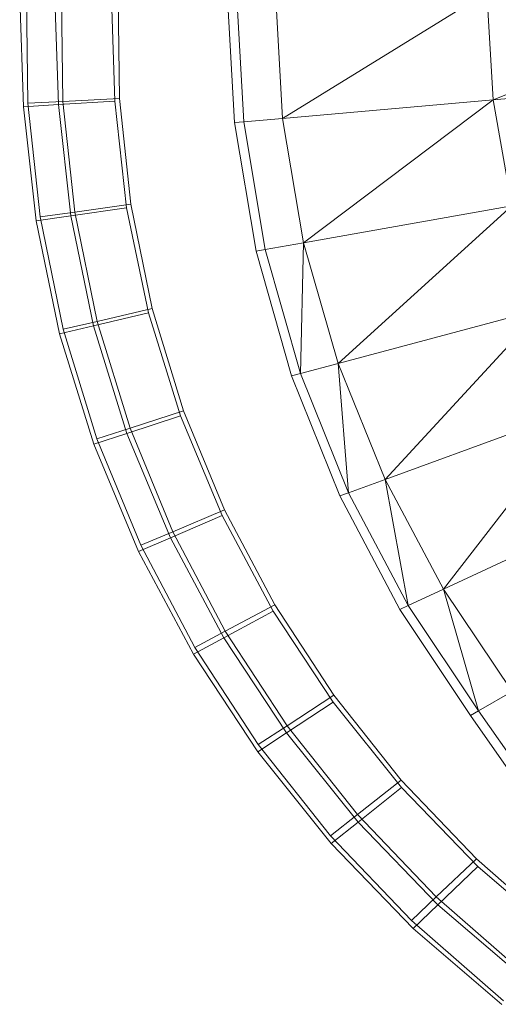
# Model space of a CAD drawing. Header units: metres. Extents: x 397.7 to 427.5, y 12.7 to 28.4.
# Tile 70 of 76: x 406.6873 to 406.7482, y 27.0948 to 27.2199. Entities that reach past the tile are written whole.
import ezdxf

# ---------------------------------------------------------------- set-up
doc = ezdxf.new("R2010")
doc.units = ezdxf.units.M
doc.layers.add('A-DETL-____-MBND', color=7, linetype='Continuous', lineweight=18)

# ---------------------------------------------------------------- blocks, each defined once
blk = doc.blocks.new('Family - Inodor P3-156660-06_TEL_P3')
at = {"layer": 'A-DETL-____-MBND', "color": 253, "true_color": 0xaaaaaa}
for p, q in [((0, 0.19975), (0.00049, 0.18536)), ((0, 0.19975), (0.00049, 0.18536)), ((0.00105, 0.18582), (0.00088, 0.19999)), ((0.00105, 0.18582), (0.00088, 0.19999)), ((0.00445, 0.19976), (0.00493, 0.18565)), ((0.00445, 0.19976), (0.00493, 0.18565)), ((0.0055, 0.18606), (0.00533, 0.19999)), ((0.0055, 0.18606), (0.00533, 0.19999)), ((0.01165, 0.19976), (0.01211, 0.18611)), ((0.01165, 0.19976), (0.01211, 0.18611)), ((0.01253, 0.19999), (0.01269, 0.18645)), ((0.01269, 0.18645), (0.01253, 0.19999)), ((0.01253, 0.19999), (0.01269, 0.18645)), ((0.01253, 0.19999), (0.01269, 0.18645)), ((0.02732, 0.18336), (0.0264, 0.19991)), ((0.0285, 0.18347), (0.02758, 0.19991)), ((0.03343, 0.1839), (0.03253, 0.19991)), ((0.05941, 0.19991), (0.03343, 0.1839)), ((0.06022, 0.18624), (0.05941, 0.19991)), ((0.09445, 0.19991), (0.06022, 0.18624)), ((0.09514, 0.1893), (0.06022, 0.18624)), ((0.0055, 0.18606), (0.01269, 0.18645)), ((0.01269, 0.18645), (0.0055, 0.18606)), ((0.01269, 0.18645), (0.01414, 0.173)), ((0.01414, 0.173), (0.01269, 0.18645)), ((0.01269, 0.18645), (0.01414, 0.173)), ((0.01269, 0.18645), (0.01414, 0.173)), ((0.00049, 0.18536), (0.00493, 0.18565)), ((0.00493, 0.18565), (0.00049, 0.18536)), ((0.00049, 0.18536), (0.00209, 0.1709)), ((0.00049, 0.18536), (0.00209, 0.1709)), ((0.00105, 0.18582), (0.0055, 0.18606)), ((0.0055, 0.18606), (0.00105, 0.18582)), ((0.00262, 0.17137), (0.00105, 0.18582)), ((0.00262, 0.17137), (0.00105, 0.18582)), ((0.00493, 0.18565), (0.01211, 0.18611)), ((0.01211, 0.18611), (0.00493, 0.18565)), ((0.00493, 0.18565), (0.00649, 0.17153)), ((0.00493, 0.18565), (0.00649, 0.17153)), ((0.00702, 0.17199), (0.0055, 0.18606)), ((0.00702, 0.17199), (0.0055, 0.18606)), ((0.01211, 0.18611), (0.01361, 0.17255)), ((0.01211, 0.18611), (0.01361, 0.17255)), ((0.06022, 0.18624), (0.03343, 0.1839)), ((0.06022, 0.18624), (0.03611, 0.1681)), ((0.06262, 0.17278), (0.06022, 0.18624)), ((0.0285, 0.18347), (0.02732, 0.18336)), ((0.03007, 0.16704), (0.02732, 0.18336)), ((0.03343, 0.1839), (0.0285, 0.18347)), ((0.03124, 0.16724), (0.0285, 0.18347)), ((0.03611, 0.1681), (0.03343, 0.1839)), ((0.00702, 0.17199), (0.01414, 0.173)), ((0.01414, 0.173), (0.00702, 0.17199)), ((0.01414, 0.173), (0.01687, 0.15973)), ((0.01687, 0.15973), (0.01414, 0.173)), ((0.01414, 0.173), (0.01687, 0.15973)), ((0.01414, 0.173), (0.01687, 0.15973)), ((0.06262, 0.17278), (0.03611, 0.1681)), ((0.06262, 0.17278), (0.0405, 0.15275)), ((0.00209, 0.1709), (0.00649, 0.17153)), ((0.00649, 0.17153), (0.00209, 0.1709)), ((0.00262, 0.17137), (0.00702, 0.17199)), ((0.00702, 0.17199), (0.00262, 0.17137)), ((0.00649, 0.17153), (0.01361, 0.17255)), ((0.01361, 0.17255), (0.00649, 0.17153)), ((0.00649, 0.17153), (0.0094, 0.15754)), ((0.00649, 0.17153), (0.0094, 0.15754)), ((0.00987, 0.15811), (0.00702, 0.17199)), ((0.00987, 0.15811), (0.00702, 0.17199)), ((0.01361, 0.17255), (0.0164, 0.15918)), ((0.01361, 0.17255), (0.0164, 0.15918)), ((0.00209, 0.1709), (0.00508, 0.15653)), ((0.00209, 0.1709), (0.00508, 0.15653)), ((0.00555, 0.15711), (0.00262, 0.17137)), ((0.00555, 0.15711), (0.00262, 0.17137)), ((0.03611, 0.1681), (0.03124, 0.16724)), ((0.03611, 0.1681), (0.03573, 0.15147)), ((0.0405, 0.15275), (0.03611, 0.1681)), ((0.03124, 0.16724), (0.03007, 0.16704)), ((0.03458, 0.15117), (0.03007, 0.16704)), ((0.03573, 0.15147), (0.03124, 0.16724)), ((0.0094, 0.15754), (0.0164, 0.15918)), ((0.0164, 0.15918), (0.0094, 0.15754)), ((0.00987, 0.15811), (0.01687, 0.15973)), ((0.01687, 0.15973), (0.00987, 0.15811)), ((0.0164, 0.15918), (0.02046, 0.1461)), ((0.0164, 0.15918), (0.02046, 0.1461)), ((0.01687, 0.15973), (0.02086, 0.14675)), ((0.02086, 0.14675), (0.01687, 0.15973)), ((0.01687, 0.15973), (0.02086, 0.14675)), ((0.01687, 0.15973), (0.02086, 0.14675)), ((0.06653, 0.15973), (0.0405, 0.15275)), ((0.06653, 0.15973), (0.04648, 0.13803)), ((0.00555, 0.15711), (0.00987, 0.15811)), ((0.00987, 0.15811), (0.00555, 0.15711)), ((0.01404, 0.14454), (0.00987, 0.15811)), ((0.01404, 0.14454), (0.00987, 0.15811)), ((0.00508, 0.15653), (0.0094, 0.15754)), ((0.0094, 0.15754), (0.00508, 0.15653)), ((0.00508, 0.15653), (0.00944, 0.14248)), ((0.00508, 0.15653), (0.00944, 0.14248)), ((0.00983, 0.14317), (0.00555, 0.15711)), ((0.00983, 0.14317), (0.00555, 0.15711)), ((0.0094, 0.15754), (0.01365, 0.14386)), ((0.0094, 0.15754), (0.01365, 0.14386)), ((0.0405, 0.15275), (0.03573, 0.15147)), ((0.04648, 0.13803), (0.0405, 0.15275)), ((0.0405, 0.15275), (0.04183, 0.13633)), ((0.03573, 0.15147), (0.03458, 0.15117)), ((0.04183, 0.13633), (0.03573, 0.15147)), ((0.04072, 0.13593), (0.03458, 0.15117)), ((0.01404, 0.14454), (0.02086, 0.14675)), ((0.02086, 0.14675), (0.01404, 0.14454)), ((0.02086, 0.14675), (0.02606, 0.13416)), ((0.02606, 0.13416), (0.02086, 0.14675)), ((0.02086, 0.14675), (0.02606, 0.13416)), ((0.02086, 0.14675), (0.02606, 0.13416)), ((0.07185, 0.14726), (0.04648, 0.13803)), ((0.07185, 0.14726), (0.05392, 0.12409)), ((0.01365, 0.14386), (0.02046, 0.1461)), ((0.02046, 0.1461), (0.01365, 0.14386)), ((0.02046, 0.1461), (0.02575, 0.13342)), ((0.02046, 0.1461), (0.02575, 0.13342)), ((0.00983, 0.14317), (0.01404, 0.14454)), ((0.01404, 0.14454), (0.00983, 0.14317)), ((0.01948, 0.13137), (0.01404, 0.14454)), ((0.01948, 0.13137), (0.01404, 0.14454)), ((0.00944, 0.14248), (0.01365, 0.14386)), ((0.01365, 0.14386), (0.00944, 0.14248)), ((0.01542, 0.12965), (0.00983, 0.14317)), ((0.01542, 0.12965), (0.00983, 0.14317)), ((0.01365, 0.14386), (0.01919, 0.13061)), ((0.01365, 0.14386), (0.01919, 0.13061)), ((0.00944, 0.14248), (0.01513, 0.12887)), ((0.00944, 0.14248), (0.01513, 0.12887)), ((0.04648, 0.13803), (0.04183, 0.13633)), ((0.05392, 0.12409), (0.04648, 0.13803)), ((0.04648, 0.13803), (0.04943, 0.122)), ((0.04183, 0.13633), (0.04072, 0.13593)), ((0.04836, 0.1215), (0.04072, 0.13593)), ((0.04943, 0.122), (0.04183, 0.13633)), ((0.07843, 0.13552), (0.05392, 0.12409)), ((0.01948, 0.13137), (0.02606, 0.13416)), ((0.02606, 0.13416), (0.01948, 0.13137)), ((0.02606, 0.13416), (0.03245, 0.12208)), ((0.03245, 0.12208), (0.02606, 0.13416)), ((0.02606, 0.13416), (0.03245, 0.12208)), ((0.02606, 0.13416), (0.03245, 0.12208)), ((0.01919, 0.13061), (0.02575, 0.13342)), ((0.02575, 0.13342), (0.01919, 0.13061)), ((0.02575, 0.13342), (0.03224, 0.12126)), ((0.02575, 0.13342), (0.03224, 0.12126)), ((0.01513, 0.12887), (0.01919, 0.13061)), ((0.01919, 0.13061), (0.01513, 0.12887)), ((0.01542, 0.12965), (0.01948, 0.13137)), ((0.01948, 0.13137), (0.01542, 0.12965)), ((0.01919, 0.13061), (0.02597, 0.11789)), ((0.01919, 0.13061), (0.02597, 0.11789)), ((0.02616, 0.11873), (0.01948, 0.13137)), ((0.02616, 0.11873), (0.01948, 0.13137)), ((0.02228, 0.11667), (0.01542, 0.12965)), ((0.02228, 0.11667), (0.01542, 0.12965)), ((0.01513, 0.12887), (0.0221, 0.11581)), ((0.01513, 0.12887), (0.0221, 0.11581)), ((0.05392, 0.12409), (0.04943, 0.122)), ((0.06265, 0.11108), (0.05392, 0.12409)), ((0.05392, 0.12409), (0.05837, 0.10861)), ((0.02616, 0.11873), (0.03245, 0.12208)), ((0.03245, 0.12208), (0.02616, 0.11873)), ((0.03245, 0.12208), (0.03995, 0.11059)), ((0.03995, 0.11059), (0.03245, 0.12208)), ((0.03245, 0.12208), (0.03995, 0.11059)), ((0.03245, 0.12208), (0.03995, 0.11059)), ((0.04943, 0.122), (0.04836, 0.1215)), ((0.05734, 0.10801), (0.04836, 0.1215)), ((0.05837, 0.10861), (0.04943, 0.122)), ((0.02597, 0.11789), (0.03224, 0.12126)), ((0.03224, 0.12126), (0.02597, 0.11789)), ((0.03224, 0.12126), (0.03987, 0.10971)), ((0.03224, 0.12126), (0.03987, 0.10971)), ((0.0221, 0.11581), (0.02597, 0.11789)), ((0.02597, 0.11789), (0.0221, 0.11581)), ((0.02228, 0.11667), (0.02616, 0.11873)), ((0.02616, 0.11873), (0.02228, 0.11667)), ((0.02597, 0.11789), (0.03394, 0.10581)), ((0.02597, 0.11789), (0.03394, 0.10581)), ((0.03401, 0.10672), (0.02616, 0.11873)), ((0.03401, 0.10672), (0.02616, 0.11873)), ((0.03034, 0.10433), (0.02228, 0.11667)), ((0.03034, 0.10433), (0.02228, 0.11667)), ((0.0221, 0.11581), (0.03028, 0.1034)), ((0.0221, 0.11581), (0.03028, 0.1034)), ((0.03401, 0.10672), (0.03995, 0.11059)), ((0.03995, 0.11059), (0.03401, 0.10672)), ((0.03995, 0.11059), (0.04853, 0.0998)), ((0.04853, 0.0998), (0.03995, 0.11059)), ((0.03995, 0.11059), (0.04853, 0.0998)), ((0.03995, 0.11059), (0.04853, 0.0998)), ((0.06265, 0.11108), (0.05837, 0.10861)), ((0.03394, 0.10581), (0.03987, 0.10971)), ((0.03987, 0.10971), (0.03394, 0.10581)), ((0.03987, 0.10971), (0.04857, 0.09887)), ((0.03987, 0.10971), (0.04857, 0.09887)), ((0.05837, 0.10861), (0.05734, 0.10801)), ((0.06652, 0.09488), (0.05734, 0.10801)), ((0.06749, 0.09556), (0.05837, 0.10861)), ((0.03034, 0.10433), (0.03401, 0.10672)), ((0.03401, 0.10672), (0.03034, 0.10433)), ((0.04298, 0.09544), (0.03401, 0.10672)), ((0.04298, 0.09544), (0.03401, 0.10672)), ((0.03028, 0.1034), (0.03394, 0.10581)), ((0.03394, 0.10581), (0.03028, 0.1034)), ((0.03394, 0.10581), (0.04304, 0.09447)), ((0.03394, 0.10581), (0.04304, 0.09447)), ((0.03955, 0.09274), (0.03034, 0.10433)), ((0.03955, 0.09274), (0.03034, 0.10433)), ((0.03028, 0.1034), (0.03963, 0.09176)), ((0.03028, 0.1034), (0.03963, 0.09176)), ((0.04298, 0.09544), (0.04853, 0.0998)), ((0.04853, 0.0998), (0.04298, 0.09544)), ((0.04304, 0.09447), (0.04857, 0.09887)), ((0.04857, 0.09887), (0.04304, 0.09447)), ((0.04853, 0.0998), (0.05809, 0.08979)), ((0.05809, 0.08979), (0.04853, 0.0998)), ((0.04853, 0.0998), (0.05809, 0.08979)), ((0.04853, 0.0998), (0.05809, 0.08979)), ((0.04857, 0.09887), (0.05827, 0.08882)), ((0.04857, 0.09887), (0.05827, 0.08882)), ((0.03955, 0.09274), (0.04298, 0.09544)), ((0.04298, 0.09544), (0.03955, 0.09274)), ((0.05299, 0.08497), (0.04298, 0.09544)), ((0.05299, 0.08497), (0.04298, 0.09544)), ((0.03963, 0.09176), (0.04304, 0.09447)), ((0.04304, 0.09447), (0.03963, 0.09176)), ((0.04304, 0.09447), (0.0532, 0.08395)), ((0.04304, 0.09447), (0.0532, 0.08395)), ((0.04983, 0.08198), (0.03955, 0.09274)), ((0.04983, 0.08198), (0.03955, 0.09274)), ((0.03963, 0.09176), (0.05007, 0.08095)), ((0.03963, 0.09176), (0.05007, 0.08095)), ((0.05299, 0.08497), (0.05809, 0.08979)), ((0.05809, 0.08979), (0.05299, 0.08497)), ((0.05809, 0.08979), (0.06857, 0.08065)), ((0.06857, 0.08065), (0.05809, 0.08979)), ((0.05809, 0.08979), (0.06857, 0.08065)), ((0.05809, 0.08979), (0.06857, 0.08065)), ((0.0532, 0.08395), (0.05827, 0.08882)), ((0.05827, 0.08882), (0.0532, 0.08395)), ((0.05827, 0.08882), (0.06832, 0.08023)), ((0.05827, 0.08882), (0.06832, 0.08023)), ((0.04983, 0.08198), (0.05299, 0.08497)), ((0.05299, 0.08497), (0.04983, 0.08198)), ((0.05007, 0.08095), (0.0532, 0.08395)), ((0.0532, 0.08395), (0.05007, 0.08095)), ((0.06423, 0.07516), (0.05299, 0.08497)), ((0.06423, 0.07516), (0.05299, 0.08497)), ((0.0532, 0.08395), (0.06401, 0.07472)), ((0.0532, 0.08395), (0.06401, 0.07472)), ((0.06155, 0.07176), (0.04983, 0.08198)), ((0.06155, 0.07176), (0.04983, 0.08198)), ((0.05007, 0.08095), (0.06135, 0.07131)), ((0.05007, 0.08095), (0.06135, 0.07131))]:
    blk.add_line(p, q, dxfattribs=at)
blk = doc.blocks.new('LONDR55-XX_ZZ-ARQ-CAA-M3D-Londres55_ifc-1-06_TEL_P3')
at = {"layer": 'A-DETL-____-MBND', "color": 253, "lineweight": 18, "true_color": 0xaaaaaa}
blk.add_blockref('Family - Inodor P3-156660-06_TEL_P3', (406.68727, 27.02347), dxfattribs=at)

msp = doc.modelspace()

# ---------------------------------------------------------------- block references
at = {"lineweight": 5}
msp.add_blockref('LONDR55-XX_ZZ-ARQ-CAA-M3D-Londres55_ifc-1-06_TEL_P3', (0, 0), dxfattribs=at)

doc.saveas('drawing.dxf')
